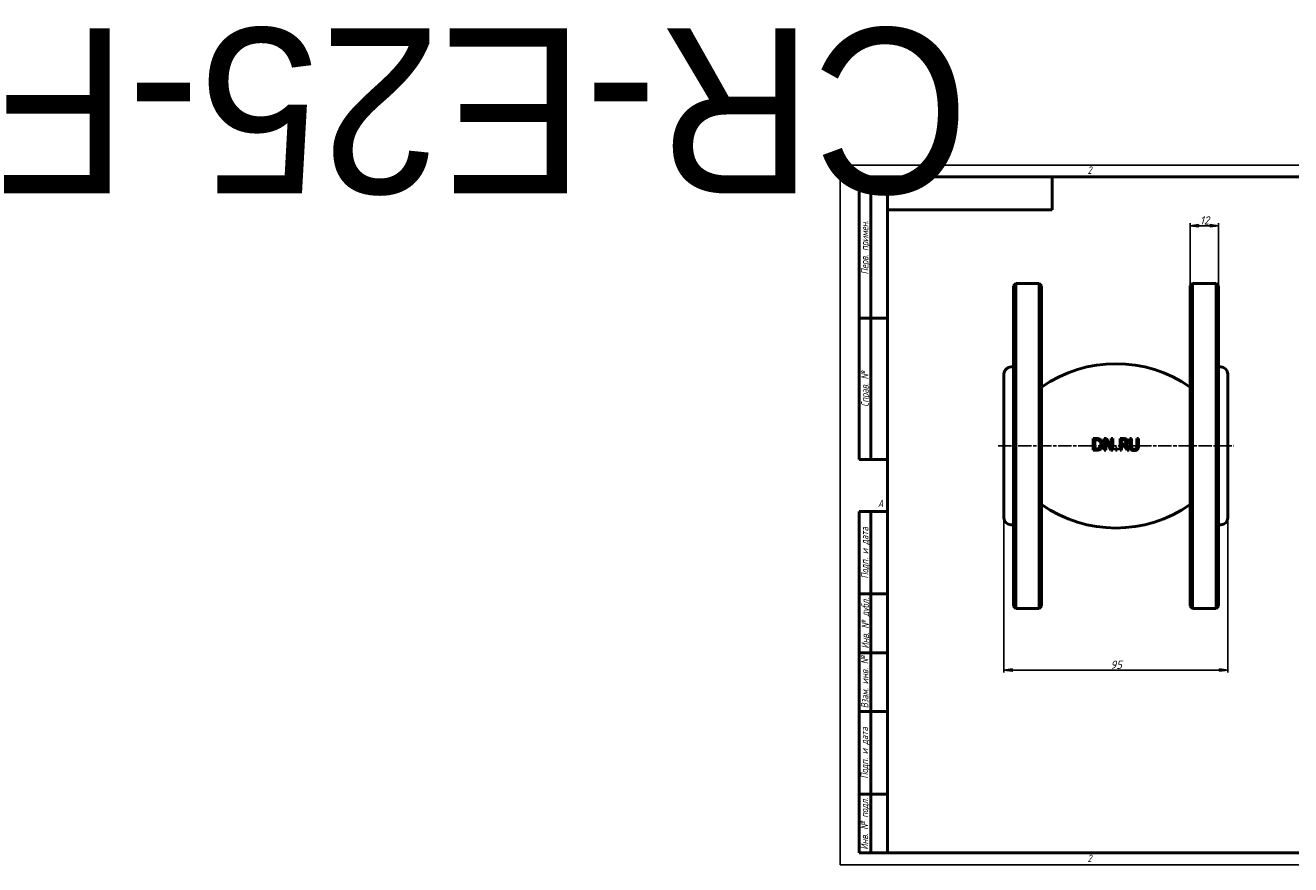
# Model space of a CAD drawing. Header units: millimetres. Extents: x -346 to 2250, y -69 to 356.
# Tile 1 of 3: x -346 to 191, y 0 to 356. Entities that reach past the tile are written whole.
import ezdxf
from ezdxf.enums import TextEntityAlignment as Align

# ---------------------------------------------------------------- set-up
doc = ezdxf.new("R2018")
doc.units = ezdxf.units.MM
doc.linetypes.add('CHAIN', pattern=[0.7087, 0.4724, -0.0591, 0.1181, -0.0591])
for name, color, linetype, lineweight in [('Видимый контур (ГОСТ)', 7, 'Continuous', 50), ('Кромка (ГОСТ)', 7, 'Continuous', 50), ('Обозначение (ГОСТ)', 7, 'Continuous', 25), ('Осевая линия (ГОСТ)', 7, 'Continuous', 25), ('Размер (ГОСТ)', 7, 'Continuous', 25), ('Эскизная геометрия (ГОСТ)', 7, 'Continuous', 50)]:
    doc.layers.add(name, color=color, linetype=linetype, lineweight=lineweight)
doc.styles.add('Альтернативный текст (ГОСТ)', font='arial.ttf', dxfattribs={"width": 0.8})
doc.styles.add('Обычный текст (ГОСТ)', font='GOST Common Italic.ttf')
doc.dimstyles.new('Обычный (ГОСТ)', dxfattribs={"dimtxt": 3.5, "dimasz": 3.5, "dimexe": 1, "dimexo": 0, "dimgap": 0.5, "dimtad": 1, "dimtxsty": 'Обычный текст (ГОСТ)', "dimblk": 'Filled-1', "dimcen": 0.09, "dimdle": 15, "dimclrd": 256, "dimclre": 256, "dimclrt": 256, "dimazin": 2, "dimtfac": 0.714286, "dimtdec": 3, "dimtmove": 0, "dimatfit": 3, "dimfxl": 1, "dimtolj": 1, "dimlwd": 25, "dimlwe": 25, "dimarcsym": 0})

# ---------------------------------------------------------------- blocks, each defined once
blk = doc.blocks.new('Рамки ГОСТ - Рамка')
at = {"layer": 'Кромка (ГОСТ)', "lineweight": 25}
for p, q in [((0, 0), (0, 297)), ((0, 297), (420, 297)), ((420, 297), (420, 0)), ((420, 0), (0, 0))]:
    blk.add_line(p, q, dxfattribs=at)
at = {"layer": 'Кромка (ГОСТ)'}
for p, q in [((210, 292), (210, 297)), ((415, 292), (20, 292)), ((20, 292), (20, 5)), ((415, 5), (415, 292)), ((20, 5), (415, 5)), ((210, 5), (210, 0))]:
    blk.add_line(p, q, dxfattribs=at)
at = {"layer": 'Кромка (ГОСТ)', "char_height": 3.17, "attachment_point": 1, "style": 'Альтернативный текст (ГОСТ)'}
for s, insert, width in [('\\fGOST Common|b0|i1;{\\H3.1700;2}', (105, 296.5), 5.2328), ('\\fGOST Common|b0|i1;{\\H3.1700;1}', (315.02, 296.44), 5.2327), ('\\fGOST Common|b0|i1;{\\H3.1700;A}', (16, 155), 5.1335), ('\\fGOST Common|b0|i1;{\\H3.1700;A}', (416, 148.5), 5.0704), ('\\fGOST Common|b0|i1;{\\H3.1700;2}', (104.99, 4.3), 5.2328), ('\\fGOST Common|b0|i1;{\\H3.1700;1}', (315, 4.14), 6.6287), ('\\fGOST Common|b0|i1;{\\H3.1700;Формат А3}', (370, 4.39), 25.2103)]:
    blk.add_mtext(s, dxfattribs=dict(at, insert=insert, width=width))
blk = doc.blocks.new('ГОСТ - Доп. графы 1')
at = {"layer": 'Эскизная геометрия (ГОСТ)'}
for p, q in [((-12, 0), (-12, 145)), ((-12, 145), (0, 145)), ((-7, 145), (-7, 0)), ((-12, 110), (-7, 110)), ((-7, 110), (0, 110)), ((-12, 85), (-7, 85)), ((-7, 85), (0, 85)), ((-12, 60), (-7, 60)), ((-7, 60), (0, 60)), ((-12, 25), (-7, 25)), ((-7, 25), (0, 25)), ((0, 0), (-12, 0))]:
    blk.add_line(p, q, dxfattribs=at)
at = {"layer": 'Обозначение (ГОСТ)', "char_height": 3.17, "attachment_point": 5, "rotation": 90, "style": 'Альтернативный текст (ГОСТ)'}
for s, insert, width in [('\\fGOST Common|b0|i1;{\\H3.1700;Подп. и дата}', (-9.37, 127.41), 34.7679), ('\\fGOST Common|b0|i1;{\\H3.1700;Инв. № дубл.}', (-8.95, 97.55), 24.8438), ('\\fGOST Common|b0|i1;{\\H3.1700;Взам. инв. №}', (-9.58, 72.53), 24.8669), ('\\fGOST Common|b0|i1;{\\H3.1700;Подп. и дата}', (-9.5, 42.47), 35.1486), ('\\fGOST Common|b0|i1;{\\H3.1700;Инв. № подл.}', (-9.5, 12.41), 24.9618)]:
    blk.add_mtext(s, dxfattribs=dict(at, insert=insert, width=width))
at = {"layer": 'Обозначение (ГОСТ)', "lineweight": 30, "flags": 17}
for tag, p in [('Подп._и_дата_2', (-3.53, 127.51)), ('Инв._номер_дубликата', (-3.41, 97.47)), ('Взамен_инв._номера', (-3.46, 72.53)), ('Подп._и_дата_1', (-3.42, 42.35)), ('ИНВЕНТАРНЫЙ_НОМЕР', (-3.33, 12.68))]:
    blk.add_attdef(tag, text='', height=3.17, rotation=90, dxfattribs=at).set_placement(p, align=Align.MIDDLE_CENTER)
blk = doc.blocks.new('ГОСТ - Доп. графы 2')
at = {"layer": 'Эскизная геометрия (ГОСТ)'}
for p, q in [((-12, 0), (-12, 120)), ((-12, 120), (0, 120)), ((-7, 0), (-7, 120)), ((-12, 60), (0, 60)), ((0, 0), (-12, 0))]:
    blk.add_line(p, q, dxfattribs=at)
at = {"layer": 'Обозначение (ГОСТ)', "char_height": 3.17, "attachment_point": 5, "rotation": 90, "style": 'Альтернативный текст (ГОСТ)'}
for s, insert, width in [('\\fGOST Common|b0|i1;{\\H3.1700;Перв. примен.}', (-9.19, 90.05), 60.0143), ('\\fGOST Common|b0|i1;{\\H3.1700;Справ. №}', (-9.1, 30), 59.9357)]:
    blk.add_mtext(s, dxfattribs=dict(at, insert=insert, width=width))
at = {"layer": 'Обозначение (ГОСТ)', "lineweight": 30, "flags": 17}
for tag, p in [('Первичная_применяемость', (-3.65, 90.03)), ('Справочный_номер', (-3.55, 30.02))]:
    blk.add_attdef(tag, text='', height=3.17, rotation=90, dxfattribs=at).set_placement(p, align=Align.MIDDLE_CENTER)
blk = doc.blocks.new('ГОСТ - Доп. графы 3')
at = {"layer": 'Эскизная геометрия (ГОСТ)'}
for p, q in [((0, 0), (70, 0)), ((70, 0), (70, -14)), ((70, -14), (0, -14))]:
    blk.add_line(p, q, dxfattribs=at)
at = {"layer": 'Обозначение (ГОСТ)', "lineweight": 30}
blk.add_attdef('ОБОЗНАЧЕНИЕ', text='', height=5, rotation=180, dxfattribs=at).set_placement((34.94, -6.97), align=Align.MIDDLE_CENTER)
blk = doc.blocks.new('Filled-1')
at = {"color": 0}
for p, q in [((0, 0), (-1, 0.14)), ((-1, 0.14), (-1, -0.14)), ((-1, 0), (0, 0)), ((-1, -0.14), (0, 0))]:
    blk.add_line(p, q, dxfattribs=at)
at = {"color": 0, "flags": 128}
blk.add_lwpolyline([(-1, -0.14), (0, 0), (-1, 0.14), (-1, -0.14)], dxfattribs=at)
at = {"color": 0}
blk.add_solid([(-1, -0.14), (0, 0), (-1, 0.14), (-1, -0.14)], dxfattribs=at)
blk = doc.blocks.new('*D9')
at = {"layer": 'Defpoints', "color": 0, "linetype": 'Continuous', "transparency": 16777216}
for p in [(69.49, 147.33), (164.49, 147.33), (164.49, 82.65)]:
    blk.add_point(p, dxfattribs=at)
at = {"layer": 'Размер (ГОСТ)', "linetype": 'Continuous', "lineweight": 25, "transparency": 16777216}
for p, q in [((69.49, 147.33), (69.49, 81.65)), ((164.49, 147.33), (164.49, 81.65)), ((72.99, 82.65), (160.99, 82.65))]:
    blk.add_line(p, q, dxfattribs=at)
at = {"layer": 'Размер (ГОСТ)', "linetype": 'Continuous', "lineweight": 25, "transparency": 16777216, "xscale": 3.5, "yscale": 3.5, "zscale": 3.5, "rotation": 180}
blk.add_blockref('Filled-1', (69.49, 82.65), dxfattribs=at)
at = {"layer": 'Размер (ГОСТ)', "linetype": 'Continuous', "lineweight": 25, "transparency": 16777216, "xscale": 3.5, "yscale": 3.5, "zscale": 3.5}
blk.add_blockref('Filled-1', (164.49, 82.65), dxfattribs=at)
at = {"layer": 'Размер (ГОСТ)', "linetype": 'Continuous', "lineweight": 25, "transparency": 16777216, "insert": (114.67, 86.65), "char_height": 3.5, "attachment_point": 1, "style": 'Обычный текст (ГОСТ)'}
blk.add_mtext('\\A1;95', dxfattribs=at)
blk = doc.blocks.new('*D10')
at = {"layer": 'Defpoints', "color": 0, "linetype": 'Continuous', "transparency": 16777216}
for p in [(160.49, 271.32), (148.49, 245.83), (160.49, 245.83)]:
    blk.add_point(p, dxfattribs=at)
at = {"layer": 'Размер (ГОСТ)', "linetype": 'Continuous', "lineweight": 25, "transparency": 16777216}
for p, q in [((148.49, 245.83), (148.49, 272.32)), ((151.99, 271.32), (156.99, 271.32)), ((160.49, 245.83), (160.49, 272.32))]:
    blk.add_line(p, q, dxfattribs=at)
at = {"layer": 'Размер (ГОСТ)', "linetype": 'Continuous', "lineweight": 25, "transparency": 16777216, "xscale": 3.5, "yscale": 3.5, "zscale": 3.5, "rotation": 180}
blk.add_blockref('Filled-1', (148.49, 271.32), dxfattribs=at)
at = {"layer": 'Размер (ГОСТ)', "linetype": 'Continuous', "lineweight": 25, "transparency": 16777216, "xscale": 3.5, "yscale": 3.5, "zscale": 3.5}
blk.add_blockref('Filled-1', (160.49, 271.32), dxfattribs=at)
at = {"layer": 'Размер (ГОСТ)', "linetype": 'Continuous', "lineweight": 25, "transparency": 16777216, "insert": (152.67, 275.32), "char_height": 3.5, "attachment_point": 1, "style": 'Обычный текст (ГОСТ)'}
blk.add_mtext('\\A1;12', dxfattribs=at)

msp = doc.modelspace()

# ---------------------------------------------------------------- linework, layer by layer
at = {"layer": 'Видимый контур (ГОСТ)'}
for p, q in [((73.492, 245.833), (74.492, 246.833)), ((73.492, 109.833), (73.492, 245.833)), ((74.492, 246.833), (74.492, 108.833)), ((74.492, 246.833), (84.492, 246.833)), ((84.492, 108.833), (84.492, 246.833)), ((85.492, 245.833), (84.492, 246.833)), ((85.492, 245.833), (85.492, 109.833)), ((148.492, 245.833), (149.492, 246.833)), ((148.492, 109.833), (148.492, 245.833)), ((149.492, 246.833), (149.492, 108.833)), ((149.492, 246.833), (159.492, 246.833)), ((159.492, 108.833), (159.492, 246.833)), ((160.492, 245.833), (159.492, 246.833)), ((160.492, 245.833), (160.492, 109.833)), ((72.492, 211.333), (73.492, 211.333)), ((160.492, 211.333), (161.492, 211.333)), ((69.492, 147.333), (69.492, 208.333)), ((164.492, 208.333), (164.492, 147.333)), ((108.538, 180.946), (107.399, 180.946)), ((107.399, 175.946), (107.399, 180.946)), ((108.57, 180.37), (108.063, 180.37)), ((108.063, 180.37), (108.063, 176.521)), ((112.063, 175.946), (112.063, 180.946)), ((112.683, 180.257), (112.683, 175.946)), ((112.683, 180.257), (114.895, 175.946)), ((115.021, 176.987), (113.007, 180.946)), ((115.64, 180.946), (115.021, 180.946)), ((115.021, 176.987), (115.021, 180.946)), ((115.64, 180.946), (115.64, 175.946)), ((118.736, 175.946), (118.736, 180.946)), ((119.401, 180.37), (119.401, 178.49)), ((119.401, 180.37), (120.061, 180.37)), ((119.984, 178.49), (119.401, 178.49)), ((119.401, 177.935), (119.401, 175.946)), ((119.401, 177.935), (120.162, 177.935)), ((120.162, 177.935), (121.743, 175.946)), ((122.606, 175.946), (120.827, 178.121)), ((123.606, 180.946), (122.942, 180.946)), ((122.942, 177.826), (122.942, 180.946)), ((123.606, 180.946), (123.606, 177.826)), ((126.56, 180.946), (125.896, 180.946)), ((125.896, 177.809), (125.896, 180.946)), ((126.56, 180.946), (126.56, 177.826)), ((107.399, 175.946), (108.55, 175.946)), ((108.57, 176.521), (108.063, 176.521)), ((112.063, 175.946), (112.683, 175.946)), ((114.895, 175.946), (115.64, 175.946)), ((117.585, 176.902), (116.783, 176.902)), ((116.783, 175.946), (116.783, 176.902)), ((116.783, 175.946), (117.585, 175.946)), ((117.585, 176.902), (117.585, 175.946)), ((118.736, 175.946), (119.401, 175.946)), ((121.743, 175.946), (122.606, 175.946)), ((72.492, 144.333), (73.492, 144.333)), ((160.492, 144.333), (161.492, 144.333)), ((73.492, 109.833), (74.492, 108.833)), ((74.492, 108.833), (84.492, 108.833)), ((85.492, 109.833), (84.492, 108.833)), ((148.492, 109.833), (149.492, 108.833)), ((149.492, 108.833), (159.492, 108.833)), ((160.492, 109.833), (159.492, 108.833))]:
    msp.add_line(p, q, dxfattribs=at)
for centre, radius, start, end in [((72.492, 208.333), 3, 90, 180), ((116.992, 157.713), 55, 55.05937, 124.94063), ((161.492, 208.333), 3, 0, 90), ((116.992, 197.954), 55, 235.05937, 304.94063), ((72.492, 147.333), 3, 180, 270), ((161.492, 147.333), 3, 270, 0)]:
    msp.add_arc(centre, radius, start, end, dxfattribs=at)
for centre, major_axis, ratio, start_param, end_param in [((116.992, 180.945), (-55.283, 0), 0.0000129, 4.7845334, 4.8016669), ((116.992, 180.944), (-55.284, 0), 0.0000209, 4.6575027, 4.6808317)]:
    msp.add_ellipse(centre, major_axis=major_axis, ratio=ratio, start_param=start_param, end_param=end_param, dxfattribs=at)
for points, knots in [([(110.328, 180.549), (110.158, 180.661), (109.967, 180.743), (109.558, 180.87), (109.225, 180.946), (108.538, 180.946)], [0, 0, 0, 0, 0.06197615, 0.06197615, 0.12998196, 0.12998196, 0.12998196, 0.12998196]), ([(108.57, 180.37), (109.024, 180.37), (109.278, 180.316), (109.597, 180.221), (109.748, 180.155), (109.891, 180.07)], [-0.10097119, -0.10097119, -0.10097119, -0.10097119, -0.05035087, -0.05035087, 0, 0, 0, 0]), ([(109.891, 180.07), (110.023, 179.989), (110.14, 179.891), (110.343, 179.653), (110.423, 179.518), (110.542, 179.237), (110.582, 179.094), (110.637, 178.784), (110.649, 178.616), (110.649, 178.45)], [-0.18872495, -0.18872495, -0.18872495, -0.18872495, -0.14187933, -0.14187933, -0.09448785, -0.09448785, -0.04994676, -0.04994676, 0, 0, 0, 0]), ([(110.649, 178.45), (110.649, 178.201), (110.625, 177.942), (110.52, 177.579), (110.455, 177.397), (110.222, 177.071), (110.097, 176.951), (109.952, 176.853)], [-0.25090371, -0.25090371, -0.25090371, -0.25090371, -0.1205674, -0.1205674, -0.05300278, -0.05300278, 0, 0, 0, 0]), ([(110.32, 176.347), (110.508, 176.471), (110.67, 176.622), (110.954, 176.986), (111.074, 177.2), (111.287, 177.748), (111.341, 178.091), (111.341, 178.442)], [0, 0, 0, 0, 0.06789295, 0.06789295, 0.1389741, 0.1389741, 0.24361636, 0.24361636, 0.24361636, 0.24361636]), ([(111.341, 178.442), (111.341, 178.694), (111.318, 178.948), (111.205, 179.416), (111.125, 179.622), (110.927, 179.966), (110.828, 180.102), (110.597, 180.348), (110.469, 180.455), (110.328, 180.549)], [0, 0, 0, 0, 0.07576116, 0.07576116, 0.14461692, 0.14461692, 0.19573025, 0.19573025, 0.24681737, 0.24681737, 0.24681737, 0.24681737]), ([(120.888, 178.749), (120.835, 178.697), (120.777, 178.653), (120.712, 178.618), (120.689, 178.606), (120.667, 178.596), (120.647, 178.587), (120.614, 178.573), (120.584, 178.563), (120.559, 178.556), (120.545, 178.552), (120.533, 178.548), (120.522, 178.546), (120.514, 178.544), (120.507, 178.542), (120.501, 178.541), (120.401, 178.519), (120.297, 178.505), (120.194, 178.497), (120.124, 178.492), (120.053, 178.49), (119.984, 178.49)], [-0.069504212, -0.069504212, -0.069504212, -0.069504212, -0.062163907, -0.062163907, -0.062163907, -0.059618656, -0.059618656, -0.059618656, -0.055614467, -0.055614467, -0.055614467, -0.053416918, -0.053416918, -0.053416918, -0.051610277, -0.051610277, -0.051610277, -0.020828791, -0.020828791, -0.020828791, 0, 0, 0, 0]), ([(121.297, 180.682), (121.161, 180.77), (121.015, 180.836), (120.795, 180.891), (120.559, 180.946), (120.025, 180.946)], [0, 0, 0, 0, 0.048641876, 0.048641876, 0.067906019, 0.067906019, 0.067906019, 0.067906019]), ([(120.061, 180.37), (120.189, 180.37), (120.328, 180.364), (120.529, 180.333), (120.601, 180.317), (120.736, 180.268), (120.798, 180.238), (120.855, 180.2)], [-0.082317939, -0.082317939, -0.082317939, -0.082317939, -0.043323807, -0.043323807, -0.020600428, -0.020600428, 0, 0, 0, 0]), ([(120.827, 178.121), (120.956, 178.17), (121.08, 178.231), (121.305, 178.379), (121.405, 178.463), (121.652, 178.734), (121.729, 178.899), (121.837, 179.199), (121.864, 179.393), (121.864, 179.588)], [0, 0, 0, 0, 0.04155105, 0.04155105, 0.08108906, 0.08108906, 0.1517885, 0.1517885, 0.26356867, 0.26356867, 0.26356867, 0.26356867]), ([(120.855, 180.2), (120.911, 180.162), (120.962, 180.117), (121.005, 180.065), (121.024, 180.042), (121.04, 180.02), (121.053, 179.998), (121.066, 179.978), (121.077, 179.958), (121.087, 179.938), (121.089, 179.933), (121.092, 179.928), (121.094, 179.922), (121.098, 179.913), (121.102, 179.904), (121.106, 179.896), (121.14, 179.814), (121.159, 179.727), (121.167, 179.639), (121.17, 179.605), (121.171, 179.57), (121.171, 179.536)], [-0.06700929, -0.06700929, -0.06700929, -0.06700929, -0.053094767, -0.053094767, -0.053094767, -0.04712494, -0.04712494, -0.04712494, -0.041431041, -0.041431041, -0.041431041, -0.039828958, -0.039828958, -0.039828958, -0.0370261, -0.0370261, -0.0370261, -0.010437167, -0.010437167, -0.010437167, 0, 0, 0, 0]), ([(121.171, 179.536), (121.171, 179.442), (121.165, 179.347), (121.148, 179.255), (121.136, 179.19), (121.12, 179.133), (121.102, 179.082), (121.094, 179.059), (121.086, 179.038), (121.077, 179.018), (121.032, 178.916), (120.969, 178.826), (120.888, 178.749)], [-0.076990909, -0.076990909, -0.076990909, -0.076990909, -0.055366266, -0.055366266, -0.055366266, -0.040217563, -0.040217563, -0.040217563, -0.033600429, -0.033600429, -0.033600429, 0, 0, 0, 0]), ([(121.864, 179.588), (121.864, 179.71), (121.853, 179.833), (121.826, 179.951), (121.817, 179.988), (121.808, 180.022), (121.798, 180.053), (121.782, 180.1), (121.766, 180.139), (121.751, 180.171), (121.743, 180.189), (121.735, 180.205), (121.727, 180.219), (121.722, 180.229), (121.717, 180.239), (121.712, 180.247), (121.675, 180.312), (121.636, 180.368), (121.591, 180.422), (121.531, 180.495), (121.463, 180.56), (121.387, 180.619), (121.358, 180.641), (121.328, 180.662), (121.297, 180.682)], [-0.089710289, -0.089710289, -0.089710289, -0.089710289, -0.077275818, -0.077275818, -0.077275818, -0.07337836, -0.07337836, -0.07337836, -0.067400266, -0.067400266, -0.067400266, -0.064046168, -0.064046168, -0.064046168, -0.061422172, -0.061422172, -0.061422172, -0.039852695, -0.039852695, -0.039852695, -0.01102683, -0.01102683, -0.01102683, 0, 0, 0, 0]), ([(122.942, 177.826), (122.942, 177.532), (122.964, 177.14), (123.123, 176.719), (123.169, 176.627), (123.281, 176.454), (123.347, 176.374), (123.42, 176.302)], [0, 0, 0, 0, 0.08816854, 0.08816854, 0.1145376, 0.1145376, 0.14086508, 0.14086508, 0.14086508, 0.14086508]), ([(123.821, 176.817), (123.753, 176.92), (123.704, 177.032), (123.65, 177.231), (123.606, 177.428), (123.606, 177.826)], [0, 0, 0, 0, 0.037202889, 0.037202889, 0.062040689, 0.062040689, 0.062040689, 0.062040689]), ([(125.896, 177.809), (125.896, 177.667), (125.89, 177.516), (125.855, 177.233), (125.831, 177.144), (125.777, 176.984), (125.734, 176.898), (125.681, 176.817)], [0, 0, 0, 0, 0.04275439, 0.04275439, 0.08571811, 0.08571811, 0.14452544, 0.14452544, 0.14452544, 0.14452544]), ([(126.082, 176.302), (126.212, 176.426), (126.313, 176.571), (126.415, 176.803), (126.476, 176.956), (126.549, 177.419), (126.56, 177.626), (126.56, 177.826)], [0, 0, 0, 0, 0.054157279, 0.054157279, 0.075946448, 0.075946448, 0.092191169, 0.092191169, 0.092191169, 0.092191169]), ([(108.55, 175.946), (108.792, 175.946), (109.053, 175.955), (109.522, 176.014), (109.68, 176.053), (109.996, 176.164), (110.163, 176.248), (110.32, 176.347)], [0, 0, 0, 0, 0.07362089, 0.07362089, 0.143385, 0.143385, 0.23040214, 0.23040214, 0.23040214, 0.23040214]), ([(109.952, 176.853), (109.834, 176.77), (109.707, 176.705), (109.498, 176.629), (109.363, 176.586), (108.949, 176.53), (108.757, 176.521), (108.57, 176.521)], [-0.25441741, -0.25441741, -0.25441741, -0.25441741, -0.12649885, -0.12649885, -0.05677731, -0.05677731, 0, 0, 0, 0]), ([(123.42, 176.302), (123.556, 176.166), (123.715, 176.063), (124.064, 175.918), (124.329, 175.84), (124.749, 175.84)], [0, 0, 0, 0, 0.05820838, 0.05820838, 0.11447035, 0.11447035, 0.11447035, 0.11447035]), ([(124.749, 176.408), (124.646, 176.408), (124.541, 176.415), (124.44, 176.434), (124.427, 176.436), (124.414, 176.439), (124.401, 176.442), (124.364, 176.45), (124.327, 176.459), (124.291, 176.471), (124.255, 176.482), (124.22, 176.495), (124.186, 176.511), (124.163, 176.521), (124.141, 176.532), (124.119, 176.544), (124.024, 176.596), (123.94, 176.664), (123.872, 176.748), (123.854, 176.77), (123.837, 176.793), (123.821, 176.817)], [-0.10708674, -0.10708674, -0.10708674, -0.10708674, -0.07593755, -0.07593755, -0.07593755, -0.07194237, -0.07194237, -0.07194237, -0.0604833, -0.0604833, -0.0604833, -0.04902422, -0.04902422, -0.04902422, -0.04146827, -0.04146827, -0.04146827, -0.00855633, -0.00855633, -0.00855633, 0, 0, 0, 0]), ([(125.681, 176.817), (125.643, 176.759), (125.598, 176.707), (125.493, 176.614), (125.434, 176.575), (125.291, 176.501), (125.194, 176.465), (124.973, 176.417), (124.861, 176.408), (124.749, 176.408)], [0, 0, 0, 0, 0.020837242, 0.020837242, 0.042278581, 0.042278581, 0.069536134, 0.069536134, 0.096507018, 0.096507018, 0.096507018, 0.096507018]), ([(124.749, 175.84), (124.952, 175.84), (125.165, 175.857), (125.456, 175.927), (125.598, 175.97), (125.875, 176.123), (125.984, 176.205), (126.082, 176.302)], [0, 0, 0, 0, 0.06152361, 0.06152361, 0.09053726, 0.09053726, 0.11287406, 0.11287406, 0.11287406, 0.11287406])]:
    msp.add_open_spline(points, degree=3, knots=knots, dxfattribs=at)
at = {"layer": 'Осевая линия (ГОСТ)', "linetype": 'CHAIN', "ltscale": 11.993792}
msp.add_line((66.992, 177.833), (166.992, 177.833), dxfattribs=at)

# ---------------------------------------------------------------- block references
ref = msp.add_blockref('ГОСТ - Доп. графы 3', (20, 292))
lines = msp.add_mtext('CR-E25-F', dxfattribs={"layer": 'Обозначение (ГОСТ)', "insert": (54.942, 285.032), "char_height": 70.1248, "attachment_point": 1, "rotation": 180})
ref.add_attrib('ОБОЗНАЧЕНИЕ', '', (54.942, 285.032)).embed_mtext(lines)
for name, p in [('Рамки ГОСТ - Рамка', (0, 0)), ('ГОСТ - Доп. графы 2', (20, 172)), ('ГОСТ - Доп. графы 1', (20, 5))]:
    msp.add_blockref(name, p)

# ---------------------------------------------------------------- dimensions: what is measured, and where the dimension line sits
at = {"layer": 'Размер (ГОСТ)', "linetype": 'Continuous', "lineweight": 25}
for base, p1, p2, picture, middle in [((160.492, 271.32), (148.492, 245.833), (160.492, 245.833), '*D10', (154.492, 271.32)), ((164.492, 82.646), (69.492, 147.333), (164.492, 147.333), '*D9', (116.992, 82.646))]:
    dim = msp.add_linear_dim(base=base, p1=p1, p2=p2, angle=180, dimstyle='Обычный (ГОСТ)', override={"dimgap": 0.5, "dimdec": 2, "dimtol": 0, "dimlim": 0, "dimtp": 0, "dimtm": 0, "dimtdec": 3, "dimtofl": 0, "dimatfit": 1}, dxfattribs=at)
    dim.commit()
    dim.dimension.update_dxf_attribs({"geometry": picture, "text_midpoint": middle, "dimtype": 160})

doc.saveas('drawing.dxf')
